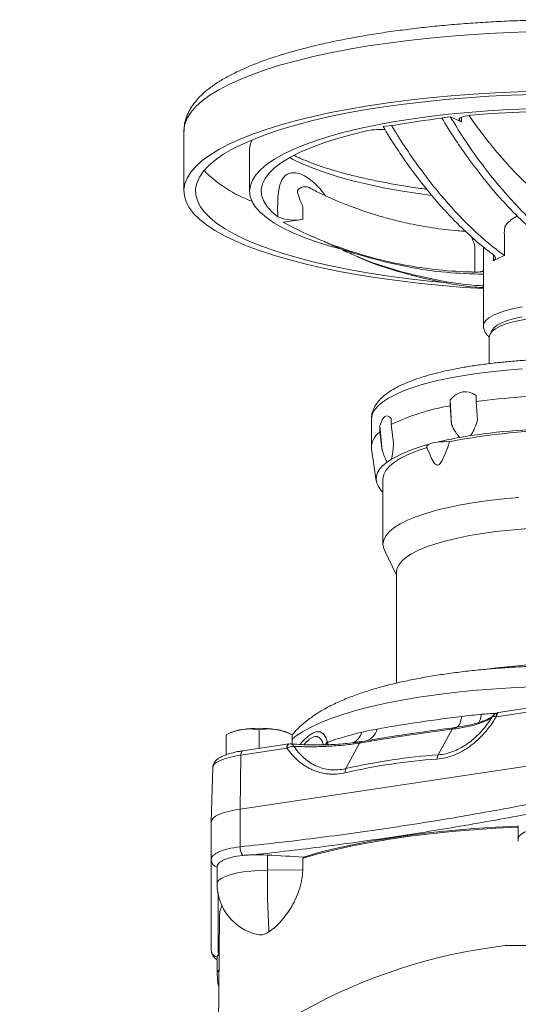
# Model space of a CAD drawing. Header units: millimetres. Extents: x 68 to 359, y -273 to 657.
# Tile 11 of 13: x 71 to 200, y 403 to 657. Entities that reach past the tile are written whole.
import ezdxf

# ---------------------------------------------------------------- set-up
doc = ezdxf.new("R2010")
doc.units = ezdxf.units.MM

msp = doc.modelspace()

# ---------------------------------------------------------------- linework, layer by layer
at = {"color": 7, "linetype": 'Continuous', "lineweight": 15}
for p, q in [((180.04, 631.72), (182.21, 632.04)), ((182.21, 632.04), (185.13, 630.72)), ((164.86, 629.46), (167.03, 629.78)), ((167.03, 629.78), (167.18, 629.72)), ((113.34, 628.26), (113.34, 612.8)), ((130.34, 623.43), (130.34, 612.8)), ((144.1, 605.5), (139.02, 604.75)), ((145.76, 601.42), (147, 600.86)), ((188.61, 591.87), (188.61, 598.53)), ((154.47, 597.49), (155.71, 596.93)), ((190.86, 592.32), (190.84, 592.12)), ((190.84, 592.12), (190.84, 578.03)), ((192.34, 575.13), (192.34, 568.21)), ((188.92, 560), (188.92, 558.41)), ((182.19, 557.29), (182.19, 558.88)), ((182.19, 558.88), (182.56, 552.47)), ((188.92, 558.41), (189.29, 553.59)), ((182.56, 552.47), (182.19, 557.29)), ((161.84, 553.88), (161.84, 546.67)), ((166.93, 554.05), (166.93, 552.45)), ((166.93, 552.45), (167.57, 547.72)), ((164.03, 550.52), (164.03, 552.12)), ((164.03, 552.12), (164.67, 545.79)), ((164.67, 545.79), (164.03, 550.52)), ((187.5, 549.6), (184.77, 549.14)), ((161.88, 546.17), (163.07, 537.94)), ((176.19, 546.63), (176.63, 545.45)), ((167.07, 543.53), (165.89, 542.75)), ((164.84, 538.43), (164.84, 521.52)), ((164.31, 535.52), (164.84, 535)), ((165.22, 519.95), (168.34, 513.54)), ((168.34, 514.27), (168.34, 485.62)), ((206.03, 478.68), (194.2, 476.91)), ((206.56, 479.79), (194.73, 478.02)), ((194.73, 477.99), (194.45, 477.96)), ((132.8, 468.77), (132.8, 473.55)), ((179.13, 467.09), (182.7, 473.71)), ((183.34, 474.14), (183.11, 474.11)), ((125.27, 472.76), (124.3, 472.28)), ((124.3, 467.13), (124.3, 472.28)), ((124.3, 472.28), (124.3, 472.26)), ((141.3, 472.28), (140.33, 472.76)), ((141.3, 469.91), (141.3, 472.28)), ((141.3, 472.26), (141.3, 472.28)), ((139.92, 468.8), (128.09, 467.03)), ((140.44, 469.91), (128.61, 468.14)), ((140.58, 469.91), (140.38, 469.9)), ((155.22, 463.52), (158.79, 470.14)), ((159.28, 470.55), (158.73, 470.45)), ((128.09, 467.03), (127.9, 453.08)), ((120.78, 463.78), (120.4, 449.74)), ((205.84, 464.72), (127.9, 453.08)), ((127.9, 443.31), (127.9, 453.08)), ((120.4, 439.94), (120.4, 449.71)), ((199.84, 448.77), (199.84, 445.42)), ((134.93, 437.27), (134.93, 441.19)), ((144.07, 437.35), (144.11, 440.36)), ((121.9, 438.07), (121.9, 433.78)), ((144.07, 437.35), (134.93, 437.27)), ((122.98, 427.57), (123.17, 428.06)), ((122.5, 425.19), (122.15, 385.77)), ((122.98, 427.57), (122.87, 427.25)), ((122.24, 415.39), (122.41, 415.49)), ((121.9, 414.78), (121.9, 410.48))]:
    msp.add_line(p, q, dxfattribs=at)
at = {"color": 8, "linetype": 'Continuous', "lineweight": 15}
for p, q in [((185.13, 631.83), (185.13, 630.72)), ((188.04, 600.23), (187.87, 600.86)), ((188.04, 600.23), (188.45, 600.37)), ((193.41, 594.76), (193.41, 596.29)), ((150.55, 470.23), (150.65, 469.7))]:
    msp.add_line(p, q, dxfattribs=at)
at = {"color": 8, "linetype": 'Continuous', "lineweight": 15, "flags": 128}
for points in [[(205.69, 654.06), (199.8, 653.9), (193.95, 653.65), (188.18, 653.31), (182.49, 652.88), (176.91, 652.36), (171.45, 651.76), (166.15, 651.08), (161.01, 650.31), (156.05, 649.47), (151.3, 648.56), (146.76, 647.57), (142.46, 646.51), (138.4, 645.4), (134.61, 644.22), (131.1, 642.98), (127.87, 641.69), (124.95, 640.36), (122.33, 638.98), (120.04, 637.57), (118.07, 636.12), (116.43, 634.65), (115.14, 633.15), (114.19, 631.64), (113.6, 630.11), (113.35, 628.58), (113.34, 628.26)], [(143.96, 619.88), (141.45, 621.1), (140.73, 621.5)], [(177.47, 611.68), (173.94, 612.17), (169.38, 612.89), (165.01, 613.69), (160.86, 614.56), (156.94, 615.5), (153.28, 616.51), (149.88, 617.58), (146.77, 618.71), (143.96, 619.88)], [(190.84, 578.03), (190.97, 578.65), (191.45, 579.37), (192.27, 580.07), (193.43, 580.74), (194.9, 581.37), (196.66, 581.94), (198.68, 582.45), (200.93, 582.89)], [(200.9, 566.82), (196.82, 566.51), (192.85, 566.11), (189.02, 565.63), (185.35, 565.07), (181.88, 564.43), (178.62, 563.73), (175.6, 562.95), (172.83, 562.11), (170.34, 561.22), (168.15, 560.27), (166.26, 559.29), (164.7, 558.26), (163.47, 557.21), (162.58, 556.13), (162.03, 555.04), (161.84, 553.94), (161.84, 553.88)], [(205.65, 484.72), (203.05, 484.63), (197.96, 484.41), (192.95, 484.09), (188.03, 483.69), (183.23, 483.2), (178.57, 482.62), (174.08, 481.97), (169.76, 481.24), (165.65, 480.43), (161.76, 479.55), (158.11, 478.61), (154.72, 477.6), (151.61, 476.54), (148.78, 475.42), (146.25, 474.26), (144.03, 473.05), (142.14, 471.81), (141.3, 471.16)], [(183.57, 474.07), (183.87, 474.17), (184.17, 474.38), (184.44, 474.7), (184.69, 475.13), (184.9, 475.67), (185.08, 476.29), (185.23, 477)], [(194.13, 476.9), (194.12, 477.15), (194.14, 477.38), (194.18, 477.58), (194.25, 477.75), (194.34, 477.87), (194.44, 477.95), (194.51, 477.98)], [(139.92, 468.8), (139.93, 469.07), (139.98, 469.32), (140.05, 469.53), (140.14, 469.7), (140.25, 469.82), (140.38, 469.9), (140.44, 469.91)], [(139.99, 468.81), (140.03, 469.07), (140.09, 469.3), (140.17, 469.51), (140.27, 469.68), (140.39, 469.81), (140.52, 469.9), (140.66, 469.93), (140.67, 469.93)], [(128.09, 467.03), (128.1, 467.3), (128.15, 467.55), (128.22, 467.76), (128.31, 467.93), (128.43, 468.06), (128.55, 468.13), (128.61, 468.14)], [(134.93, 437.27), (132.75, 437.2), (130.65, 437.05), (128.67, 436.81), (126.87, 436.49), (125.3, 436.09), (123.98, 435.64), (122.97, 435.14), (122.28, 434.6), (121.94, 434.05), (121.9, 433.78)]]:
    msp.add_lwpolyline(points, dxfattribs=at)
at = {"color": 7, "linetype": 'Continuous', "lineweight": 15, "flags": 128}
for points in [[(205.69, 638.61), (199.8, 638.45), (193.95, 638.19), (188.18, 637.85), (182.49, 637.42), (176.91, 636.91), (171.45, 636.31), (166.15, 635.62), (161.01, 634.86), (156.05, 634.02), (151.3, 633.1), (146.76, 632.11), (142.46, 631.06), (138.4, 629.94), (134.61, 628.76), (131.1, 627.53), (127.87, 626.24), (124.95, 624.91), (122.33, 623.53), (120.04, 622.12), (118.07, 620.67), (116.43, 619.19), (115.14, 617.7), (114.19, 616.18), (113.6, 614.66), (113.35, 613.12), (113.45, 611.59), (113.9, 610.06), (114.7, 608.54), (115.85, 607.04), (117.34, 605.55), (119.17, 604.09), (121.33, 602.66), (123.81, 601.27), (126.61, 599.92), (129.71, 598.61), (133.11, 597.35), (136.79, 596.15), (140.73, 595.01), (144.93, 593.92), (149.37, 592.91), (154.04, 591.96), (158.91, 591.09), (163.98, 590.29), (169.22, 589.58), (174.61, 588.94), (180.14, 588.39), (185.79, 587.92), (190.84, 587.59)], [(203.83, 637.79), (198.02, 637.59), (192.26, 637.31), (186.59, 636.93), (181, 636.47), (175.54, 635.92), (170.22, 635.29), (165.05, 634.58), (160.06, 633.78), (155.26, 632.91), (150.68, 631.97), (146.32, 630.95), (142.21, 629.87), (138.36, 628.73), (134.78, 627.53), (131.49, 626.27), (128.49, 624.97), (125.81, 623.62), (123.44, 622.23), (121.41, 620.81), (119.71, 619.36), (118.35, 617.89), (117.34, 616.39), (116.67, 614.89), (116.36, 613.37), (116.41, 611.86), (116.81, 610.34), (117.56, 608.84), (118.66, 607.35), (120.1, 605.88), (121.89, 604.43), (124.01, 603.02), (126.45, 601.64), (129.21, 600.31), (132.28, 599.01), (135.65, 597.77), (139.3, 596.59), (143.21, 595.46), (147.39, 594.39), (151.8, 593.4), (156.44, 592.47), (161.29, 591.62), (166.33, 590.84), (171.54, 590.15), (176.9, 589.54), (181.39, 589.1)], [(154.11, 597.76), (150.8, 598.68), (147.36, 599.77), (144.21, 600.91), (141.36, 602.11), (138.81, 603.35), (136.58, 604.63), (134.68, 605.95), (133.11, 607.3), (131.89, 608.67), (131.02, 610.05), (130.5, 611.45), (130.34, 612.86), (130.53, 614.26), (131.08, 615.66), (131.97, 617.05), (133.22, 618.42), (134.81, 619.76), (136.74, 621.07), (138.99, 622.35), (141.56, 623.59), (144.44, 624.78), (147.62, 625.92), (151.07, 627.01), (154.8, 628.03), (158.77, 628.99), (162.98, 629.88), (167.4, 630.69), (172.02, 631.43), (176.82, 632.09), (181.77, 632.67), (186.86, 633.16), (192.06, 633.57), (197.35, 633.88), (202.71, 634.11)], [(185.13, 630.72), (184.73, 630.96), (184.54, 631.21), (184.57, 631.47), (184.82, 631.71), (185.27, 631.94), (185.9, 632.14), (186.68, 632.3), (187.58, 632.41)], [(273.78, 626.37), (269.99, 627.42), (265.92, 628.41), (261.59, 629.32), (257.03, 630.15), (252.26, 630.89), (247.3, 631.55), (242.18, 632.12), (236.91, 632.59), (231.54, 632.97), (226.07, 633.24), (220.54, 633.42), (214.98, 633.5), (209.41, 633.48), (203.85, 633.36), (198.35, 633.14), (192.91, 632.82), (187.58, 632.41)], [(160.93, 628.45), (156.85, 627.46), (153.04, 626.41), (149.53, 625.29), (146.33, 624.11), (143.45, 622.88), (140.91, 621.59), (138.72, 620.27), (136.89, 618.91), (135.44, 617.51), (134.36, 616.1), (133.66, 614.67), (133.36, 613.23), (133.44, 611.79), (133.9, 610.35), (134.76, 608.92), (135.99, 607.52), (137.6, 606.14)], [(192.34, 575.13), (192.34, 575.15), (192.53, 575.86), (193.08, 576.56), (193.97, 577.23), (195.2, 577.87), (196.73, 578.46), (198.55, 578.99), (200.62, 579.46), (202.91, 579.85), (205.38, 580.16), (207.99, 580.39), (210.68, 580.52), (213.43, 580.57)], [(192.86, 576.33), (193.01, 576.79), (193.54, 577.47), (194.4, 578.13), (195.59, 578.75), (197.08, 579.33), (198.84, 579.85), (200.86, 580.31)], [(176.19, 546.63), (176.17, 546.73), (176.18, 546.84), (176.22, 546.95), (176.3, 547.06), (176.42, 547.16), (176.57, 547.26), (176.75, 547.36)], [(176.67, 545.47), (177.39, 543.66), (178.14, 542.42), (178.67, 542.02), (178.96, 541.98), (179.26, 542.09), (179.6, 542.39), (180.12, 543.14), (180.91, 544.85), (181.6, 546.65), (182.09, 548.03), (182.09, 548.03)], [(176.25, 546.52), (173.66, 545.65), (171.37, 544.72), (169.41, 543.75), (167.78, 542.73), (166.5, 541.69), (165.58, 540.61), (165.02, 539.52), (164.84, 538.43)], [(165.89, 542.75), (164.83, 541.87), (164.02, 540.98), (163.44, 540.08), (163.12, 539.16), (163.04, 538.25), (163.22, 537.33), (163.64, 536.42), (164.31, 535.52)], [(165.22, 519.95), (165.02, 520.44), (164.84, 521.52), (165.02, 522.6), (165.56, 523.67), (166.45, 524.73), (167.69, 525.76), (169.26, 526.76), (171.17, 527.72), (173.38, 528.64), (175.9, 529.5), (178.69, 530.31), (181.73, 531.04), (185.01, 531.71), (188.5, 532.31), (192.18, 532.82), (196.01, 533.25), (199.97, 533.59)], [(168.34, 514.27), (168.44, 515.05), (168.88, 516.07), (169.66, 517.08), (170.79, 518.07), (172.26, 519.03), (174.04, 519.95), (176.13, 520.82), (178.51, 521.65), (181.17, 522.42), (184.08, 523.12), (187.21, 523.76), (190.55, 524.32), (194.07, 524.8), (197.74, 525.2), (201.53, 525.51), (205.42, 525.74), (209.36, 525.87), (213.34, 525.92)], [(194.73, 478.02), (194.67, 478.01), (194.54, 477.94), (194.43, 477.81), (194.33, 477.64), (194.26, 477.43), (194.22, 477.18), (194.2, 476.91)], [(183.24, 474.1), (183.16, 474.1), (183.11, 474.1)], [(159.46, 470.54), (159.36, 470.55), (159.29, 470.54)], [(128.09, 467.03), (126.5, 466.76), (125.06, 466.43), (123.8, 466.06), (122.74, 465.65), (121.89, 465.21), (121.28, 464.74), (120.9, 464.25), (120.78, 463.76)], [(127.9, 453.08), (126.27, 452.79), (124.79, 452.46), (123.5, 452.08), (122.41, 451.66), (121.54, 451.2), (120.91, 450.72), (120.52, 450.22), (120.4, 449.71)], [(144.11, 440.36), (148.09, 441.49), (152.34, 442.56), (156.86, 443.55), (161.62, 444.46), (166.6, 445.3), (171.77, 446.04), (177.13, 446.7), (182.63, 447.26), (188.27, 447.73), (194.01, 448.11), (199.84, 448.39)], [(144.25, 440.67), (148.23, 441.8), (152.48, 442.87), (156.98, 443.85), (161.73, 444.76), (166.69, 445.59), (171.86, 446.34), (177.19, 446.99), (182.68, 447.55), (188.31, 448.02), (194.03, 448.4), (199.84, 448.67)], [(226.84, 445.39), (226.67, 445.97), (226.14, 446.53), (225.26, 447.06), (224.04, 447.55), (222.53, 447.98), (220.77, 448.34), (218.8, 448.62), (216.67, 448.81), (214.46, 448.91), (212.22, 448.91), (210, 448.81), (207.88, 448.62), (205.91, 448.34), (204.15, 447.98), (202.64, 447.55), (201.42, 447.06), (200.53, 446.53), (200, 445.97), (199.84, 445.39)], [(122.5, 425.19), (122.67, 426.6), (123.18, 428.02)], [(121.9, 410.48), (122.1, 408.15), (122.34, 407.07)]]:
    msp.add_lwpolyline(points, dxfattribs=at)
at = {"color": 7, "linetype": 'Continuous', "lineweight": 15}
for centre, radius, start, end in [((204.2, 425.27), 207.77, 96.6367, 100.2642), ((163.9, 613.37), 15.36, 84.3006, 101.1448), ((141.91, 616.67), 11.38, 247.741, 281.0994), ((212.69, 381.66), 178.34, 90.1424, 97.6599), ((191.55, 501.26), 56.8, 99.483, 115.6838), ((166.81, 546.43), 4.95, 124.2163, 183.0338), ((213.34, 387.7), 163.35, 78.9698, 101.0302), ((212.76, 378.43), 173.02, 89.407, 98.3953), ((186.18, 509.36), 39.15, 103.9375, 119.2094), ((179.59, 540.66), 7.27, 96.012, 113.0097), ((201.71, 453.42), 97.21, 100.0362, 103.6127), ((181.17, 529.91), 18.14, 87.0926, 97.4094), ((213.36, 328.52), 162.17, 82.5656, 97.6929), ((129.87, 462.22), 11.5, 96.6014, 113.5802), ((132.8, 443.5), 30.44, 81.9753, 98.0247), ((135.85, 462.68), 11.03, 66.0538, 83.7646), ((183.34, 372.28), 103.47, 103.4056, 108.5339), ((181.31, 465.87), 2.5, 150.8495, 177.1873), ((157.4, 462.66), 2.34, 158.3783, 185.2062), ((213.34, 445.42), 13.5, 180, 182.5716), ((131.01, 443.06), 3.13, 175.4274, 218.9435), ((122.33, 439.97), 1.93, 180.9177, 257.1697), ((376.19, 435.46), 241.27, 179.5703, 183.3571), ((135.4, 433.78), 13.5, 180, 257.2833), ((213.34, 276.27), 142.5, 96.7918, 83.2082), ((122.36, 416.67), 1.96, 180.4935, 256.4306)]:
    msp.add_arc(centre, radius, start, end, dxfattribs=at)
at = {"color": 8, "linetype": 'Continuous', "lineweight": 15}
for centre, radius, start, end in [((136.32, 623.4), 5.98, 153.5722, 179.5877), ((142.49, 641.89), 33.75, 224.7921, 250.037), ((144.68, 611.49), 2.45, 53.8322, 144.5007), ((183.93, 478.26), 6.4, 332.011, 353.7096), ((211.96, 202.61), 275.8, 93.7307, 94.5042), ((158.99, 474.91), 4.5, 286.3599, 344.8191), ((183.29, 473.49), 0.634, 106.519, 159.4945), ((154.59, 474.42), 4.99, 299.8549, 342.7201), ((152.43, 468.35), 2.85, 134.19, 151.8478), ((152.56, 468.1), 2.93, 133.3597, 147.1732), ((159.49, 469.79), 0.775, 104.8881, 152.9533), ((123.27, 410.36), 1.38, 130.3965, 174.7612)]:
    msp.add_arc(centre, radius, start, end, dxfattribs=at)
at = {"color": 7, "linetype": 'Continuous', "lineweight": 15}
for major_axis, ratio, start_param, end_param in [((-27.44, 484.55), 0.089937, 6.215229, 6.370726), ((-47.58, 478.28), 0.041194, 6.227318, 6.382814)]:
    msp.add_ellipse((213.34, 76.4), major_axis=major_axis, ratio=ratio, start_param=start_param, end_param=end_param, dxfattribs=at)
for points, knots in [([(298.24, 644.27), (297.72, 644.5), (296.19, 645.18), (293.45, 646.25), (289.96, 647.47), (286.23, 648.62), (282.28, 649.71), (278.13, 650.72), (273.78, 651.66), (269.25, 652.54), (264.55, 653.34), (259.69, 654.07), (254.69, 654.73), (249.56, 655.31), (244.31, 655.81), (238.97, 656.23), (233.56, 656.57), (228.07, 656.83), (222.55, 657.01), (216.99, 657.1), (211.42, 657.11), (205.86, 657.04), (200.33, 656.89), (194.83, 656.66), (189.39, 656.34), (184.03, 655.95), (178.76, 655.47), (173.6, 654.92), (168.56, 654.29), (163.66, 653.58), (158.92, 652.8), (154.34, 651.95), (149.94, 651.03), (145.74, 650.05), (141.75, 648.99), (137.97, 647.87), (134.41, 646.68), (131.09, 645.43), (128.01, 644.11), (125.18, 642.72), (122.6, 641.25), (120.29, 639.69), (118.26, 638.03), (116.6, 636.33), (115.31, 634.63), (114.37, 632.96), (113.71, 631.2), (113.36, 629.64), (113.37, 628.65), (113.38, 628.3)], [0, 0, 0, 0, 0.011545, 0.034033, 0.056394, 0.078631, 0.100768, 0.122824, 0.144815, 0.166754, 0.188651, 0.210513, 0.232348, 0.25416, 0.275954, 0.297733, 0.319501, 0.34126, 0.363013, 0.384761, 0.406507, 0.428253, 0.45, 0.471751, 0.493506, 0.515268, 0.537041, 0.558825, 0.580625, 0.602445, 0.624287, 0.646159, 0.668065, 0.690015, 0.712018, 0.734086, 0.756235, 0.778485, 0.800858, 0.823383, 0.846083, 0.868965, 0.89198, 0.914831, 0.934605, 0.953234, 0.97092, 0.989722, 1, 1, 1, 1]), ([(209.28, 598.07), (208.8, 598.42), (208.32, 598.78), (207.35, 599.51), (203.35, 602.63), (199.39, 606.38), (195.05, 611.12), (191.2, 615.5), (187.47, 620.41), (184.31, 625.04), (182.72, 627.41), (181.16, 629.87), (180.04, 631.72)], [0.2198668, 0.2198668, 0.2198668, 0.2198668, 0.25, 0.25, 0.28, 0.5, 0.5, 0.56, 0.75, 0.75, 0.78, 0.8615649, 0.8615649, 0.8615649, 0.8615649]), ([(210.67, 598.96), (210.45, 599.13), (210.23, 599.29), (209.52, 599.83), (205.52, 602.96), (201.56, 606.7), (197.22, 611.45), (193.37, 615.82), (189.64, 620.73), (186.48, 625.36), (184.89, 627.74), (183.33, 630.2), (182.21, 632.04)], [0.2360471, 0.2360471, 0.2360471, 0.2360471, 0.25, 0.25, 0.28, 0.5, 0.5, 0.56, 0.75, 0.75, 0.78, 0.8615649, 0.8615649, 0.8615649, 0.8615649]), ([(208.32, 609.25), (207.32, 610.04), (205.23, 611.69), (202.2, 614.46), (199.39, 617.24), (197.07, 619.72), (195.2, 621.85), (193.83, 623.47), (192.83, 624.69), (192.09, 625.61), (191.4, 626.49), (190.7, 627.4), (189.75, 628.65), (188.52, 630.31), (187.57, 631.66), (187.09, 632.35)], [0, 0, 0, 0, 0.138591, 0.291993, 0.423131, 0.531959, 0.618513, 0.686822, 0.724297, 0.759437, 0.792242, 0.822732, 0.860514, 0.92934, 1, 1, 1, 1]), ([(193.33, 596.38), (193.1, 596.55), (192.88, 596.72), (192.18, 597.25), (188.18, 600.38), (184.21, 604.12), (179.87, 608.87), (176.02, 613.24), (172.3, 618.15), (169.13, 622.79), (167.54, 625.16), (165.98, 627.62), (164.86, 629.46)], [0.2360471, 0.2360471, 0.2360471, 0.2360471, 0.25, 0.25, 0.28, 0.5, 0.5, 0.56, 0.75, 0.75, 0.78, 0.8615649, 0.8615649, 0.8615649, 0.8615649]), ([(196.27, 596.13), (195.79, 596.48), (195.31, 596.84), (194.34, 597.58), (190.34, 600.7), (186.38, 604.44), (182.04, 609.19), (178.19, 613.56), (174.47, 618.48), (171.3, 623.11), (169.71, 625.48), (168.15, 627.94), (167.03, 629.78)], [0.2198668, 0.2198668, 0.2198668, 0.2198668, 0.25, 0.25, 0.28, 0.5, 0.5, 0.56, 0.75, 0.75, 0.78, 0.8615649, 0.8615649, 0.8615649, 0.8615649]), ([(130.32, 623.61), (130.32, 623.62), (130.32, 623.63), (130.33, 623.51), (130.34, 623.43)], [0, 0, 0, 0, 0.3112839, 1, 1, 1, 1]), ([(176.18, 613.29), (175.98, 613.32), (174.27, 613.53), (171.18, 614), (166.94, 614.7), (162.91, 615.48), (159.07, 616.31), (155.46, 617.2), (152.07, 618.15), (148.94, 619.14), (146.12, 620.15), (144.21, 620.93), (142.81, 621.55), (142.17, 621.84), (141.78, 622.04), (141.77, 622.05)], [0, 0, 0, 0, 0.013523, 0.115458, 0.217317, 0.319083, 0.420733, 0.522239, 0.623567, 0.724673, 0.825502, 0.920345, 0.945016, 0.998454, 1, 1, 1, 1]), ([(186.24, 602.42), (185.58, 602.45), (182.67, 602.59), (177.85, 603.25), (172.08, 604.27), (167.21, 605.43), (163.51, 606.47), (160.73, 607.35), (158.63, 608.07), (156.66, 608.79), (154.81, 609.51), (152.85, 610.31), (150.5, 611.34), (148.19, 612.41), (146.67, 613.2), (146.14, 613.48)], [0, 0, 0, 0, 0.046463, 0.205333, 0.344351, 0.463298, 0.562561, 0.618683, 0.671849, 0.722056, 0.769307, 0.81511, 0.875927, 0.956139, 1, 1, 1, 1]), ([(142.69, 612.91), (142.69, 612.91), (142.69, 612.9), (142.69, 612.9), (142.69, 612.89), (142.69, 612.86), (142.69, 612.84), (142.69, 612.8), (142.7, 612.77), (142.7, 612.68), (142.71, 612.62), (142.74, 612.43), (142.77, 612.29), (142.88, 611.85), (142.99, 611.52), (143.25, 610.83), (143.4, 610.46), (143.65, 609.87), (143.73, 609.67), (143.91, 609.26), (144, 609.06), (144.1, 608.84)], [0, 0, 0, 0, 0.003906, 0.003906, 0.007813, 0.015625, 0.03125, 0.03125, 0.0625, 0.0625, 0.125, 0.125, 0.25, 0.25, 0.5, 0.5, 0.75, 0.75, 0.875, 0.875, 1, 1, 1, 1]), ([(144.1, 608.84), (144.1, 608.84), (144.1, 608.84), (144.1, 608.84), (144.1, 608.14), (144.1, 607.44), (144.1, 606.75), (144.1, 606.33), (144.1, 605.92), (144.1, 605.5)], [-0.000000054, -0.000000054, -0.000000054, -0.000000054, 0, 0, 0, 0.002168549, 0.002168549, 0.002168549, 0.003457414, 0.003457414, 0.003457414, 0.003457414]), ([(199.71, 606.33), (199.1, 606.04), (198.11, 605.59), (197.19, 604.65), (196.65, 604.09), (196.38, 603.55), (196.18, 602.52), (196.37, 600.08), (196.31, 597.78), (196.27, 596.13)], [0, 0, 0, 0, 0.184826, 0.295221, 0.354266, 0.396641, 0.439107, 0.598616, 1, 1, 1, 1]), ([(188.61, 591.87), (188.22, 591.88), (187.83, 591.89), (186.6, 591.92), (179.63, 592.21), (172.73, 593.14), (165.17, 594.81), (158.46, 596.45), (151.97, 598.72), (146.46, 601.1), (143.68, 602.34), (140.97, 603.7), (139.02, 604.75)], [0.2360471, 0.2360471, 0.2360471, 0.2360471, 0.25, 0.25, 0.28, 0.5, 0.5, 0.56, 0.75, 0.75, 0.78, 0.8615649, 0.8615649, 0.8615649, 0.8615649]), ([(190.84, 591.31), (187.62, 591.42), (181.04, 591.64), (171.28, 593.06), (161.09, 595.54), (153.79, 597.79), (149.91, 599.64), (149.52, 599.83)], [0, 0, 0, 0, 0.2247341, 0.4589976, 0.6934968, 0.9692014, 1, 1, 1, 1]), ([(188.61, 598.53), (188.58, 598.7), (188.54, 598.88), (188.46, 599.19), (188.42, 599.34), (188.27, 599.76), (188.15, 600.01), (188.04, 600.23)], [0, 0, 0, 0, 0.25, 0.25, 0.5, 0.5, 1, 1, 1, 1]), ([(190.86, 598.4), (190.86, 597.8), (190.86, 596.07), (190.86, 594.04), (190.86, 592.61), (190.86, 592.32)], [0, 0, 0, 0, 0.297502, 0.854046, 1, 1, 1, 1]), ([(190.84, 588.33), (190.12, 588.36), (186.04, 588.55), (178.76, 589.74), (168.55, 592.14), (160.42, 594.76), (155.73, 597.03), (154.53, 597.62)], [0, 0, 0, 0, 0.056768, 0.319864, 0.583224, 0.892862, 1, 1, 1, 1]), ([(190.84, 587.87), (190.17, 587.9), (186.23, 588.13), (179.18, 589.33), (169.25, 591.77), (162.24, 593.98), (158.53, 595.74), (158.23, 595.88)], [0, 0, 0, 0, 0.059118, 0.345891, 0.632875, 0.970246, 1, 1, 1, 1]), ([(193.33, 596.38), (193.52, 596.24), (193.66, 596.1), (193.81, 595.89), (193.85, 595.81), (193.9, 595.67), (193.94, 595.53), (193.92, 595.39), (193.88, 595.25), (193.85, 595.18), (193.72, 594.99), (193.59, 594.87), (193.41, 594.76)], [0, 0, 0, 0, 0.25, 0.25, 0.375, 0.375, 0.5, 0.625, 0.625, 0.75, 0.75, 1, 1, 1, 1]), ([(190.86, 592.32), (190.84, 592.24), (190.78, 592.18), (190.61, 592.09), (190.55, 592.06), (190.39, 592.01), (190.3, 591.99), (190.01, 591.93), (189.77, 591.9), (189.24, 591.87), (188.94, 591.86), (188.61, 591.87)], [0, 0, 0, 0, 0.25, 0.25, 0.375, 0.375, 0.5, 0.5, 0.75, 0.75, 1, 1, 1, 1]), ([(190.88, 578.02), (190.87, 577.84), (190.85, 577.31), (191.17, 576.48), (191.67, 575.68), (192.12, 575.26), (192.34, 575.06)], [0, 0, 0, 0, 0.1563509, 0.4441203, 0.7367875, 1, 1, 1, 1]), ([(264.81, 553.85), (264.82, 553.97), (264.87, 554.56), (264.63, 555.61), (264.13, 556.93), (263.33, 558.16), (262.27, 559.35), (260.89, 560.5), (259.16, 561.62), (257.12, 562.68), (254.8, 563.66), (252.26, 564.56), (249.49, 565.39), (246.53, 566.14), (243.37, 566.82), (240.04, 567.42), (236.56, 567.95), (232.94, 568.4), (229.2, 568.77), (225.37, 569.06), (221.47, 569.27), (217.52, 569.4), (213.54, 569.45), (209.57, 569.41), (205.61, 569.29), (201.71, 569.09), (197.87, 568.8), (194.13, 568.44), (190.51, 568), (187.02, 567.48), (183.69, 566.89), (180.53, 566.23), (177.57, 565.49), (174.81, 564.69), (172.27, 563.81), (169.95, 562.86), (167.87, 561.82), (166.03, 560.68), (164.53, 559.47), (163.38, 558.21), (162.56, 556.96), (162.06, 555.65), (161.82, 554.59), (161.86, 553.99), (161.87, 553.83)], [0, 0, 0, 0, 0.005107, 0.024627, 0.044179, 0.06464, 0.086856, 0.111303, 0.137608, 0.16465, 0.191446, 0.217872, 0.243985, 0.269863, 0.295567, 0.321144, 0.346628, 0.372042, 0.397405, 0.42273, 0.448029, 0.473309, 0.498579, 0.523846, 0.549115, 0.574391, 0.599683, 0.624997, 0.650343, 0.675733, 0.701181, 0.726707, 0.752335, 0.7781, 0.804053, 0.830258, 0.856802, 0.883771, 0.911136, 0.934338, 0.95535, 0.974795, 0.993438, 1, 1, 1, 1]), ([(184.77, 549.14), (184.52, 549.35), (184.3, 549.6), (183.89, 550.12), (183.7, 550.39), (183.17, 551.24), (182.86, 551.85), (182.56, 552.47)], [0, 0, 0, 0, 0.25, 0.25, 0.5, 0.5, 1, 1, 1, 1]), ([(189.29, 553.59), (189.07, 552.89), (188.83, 552.19), (188.4, 551.18), (188.25, 550.84), (187.91, 550.19), (187.72, 549.88), (187.5, 549.6)], [0, 0, 0, 0, 0.5, 0.5, 0.75, 0.75, 1, 1, 1, 1]), ([(167.57, 547.72), (167.52, 546.99), (167.47, 546.27), (167.35, 545.21), (167.31, 544.86), (167.2, 544.18), (167.14, 543.84), (167.07, 543.53)], [0, 0, 0, 0, 0.5, 0.5, 0.75, 0.75, 1, 1, 1, 1]), ([(165.89, 542.75), (165.76, 542.93), (165.65, 543.15), (165.43, 543.61), (165.33, 543.86), (165.03, 544.64), (164.84, 545.21), (164.67, 545.79)], [0, 0, 0, 0, 0.25, 0.25, 0.5, 0.5, 1, 1, 1, 1]), ([(285.39, 472.14), (285.24, 472.33), (284.58, 473.16), (283.23, 474.48), (281.28, 476.14), (279.02, 477.74), (276.38, 479.29), (273.34, 480.8), (269.96, 482.2), (266.32, 483.47), (262.54, 484.59), (258.64, 485.59), (254.63, 486.46), (250.51, 487.24), (246.28, 487.92), (241.94, 488.51), (237.51, 489), (232.99, 489.41), (228.41, 489.74), (223.77, 489.97), (219.18, 490.12), (215.69, 490.17), (212.95, 490.18), (210.13, 490.16), (206.18, 490.09), (201.52, 489.91), (196.91, 489.65), (192.37, 489.3), (187.9, 488.87), (183.53, 488.35), (179.27, 487.75), (175.12, 487.05), (171.1, 486.27), (167.22, 485.39), (163.46, 484.4), (159.84, 483.3), (156.34, 482.05), (152.94, 480.62), (149.83, 479.05), (147.09, 477.37), (144.8, 475.67), (142.88, 473.97), (141.78, 472.73), (141.28, 472.15)], [0, 0, 0, 0, 0.005421, 0.024574, 0.045264, 0.068047, 0.09344, 0.121468, 0.151056, 0.180328, 0.208718, 0.236302, 0.263263, 0.289756, 0.3159, 0.341781, 0.367462, 0.392992, 0.41841, 0.443746, 0.469025, 0.492934, 0.499987, 0.513285, 0.538516, 0.563766, 0.589051, 0.614393, 0.639815, 0.665348, 0.691026, 0.716893, 0.743008, 0.769445, 0.796308, 0.823735, 0.851914, 0.881069, 0.911341, 0.937604, 0.961039, 0.982124, 1, 1, 1, 1]), ([(163.33, 473.73), (164.96, 474.04), (166.64, 474.33), (170.12, 474.91), (171.91, 475.19), (175.58, 475.73), (177.46, 476), (181.28, 476.52), (183.24, 476.77), (185.23, 477)], [0, 0, 0, 0, 0.25, 0.25, 0.5, 0.5, 0.75, 0.75, 1, 1, 1, 1]), ([(194.13, 476.9), (193.68, 476.16), (193.21, 475.45), (192.2, 474.06), (191.66, 473.39), (190.55, 472.12), (189.96, 471.52), (189.05, 470.67), (188.74, 470.4), (188.1, 469.87), (187.77, 469.61), (186.11, 468.39), (184.72, 467.6), (182.89, 466.87), (182.52, 466.74), (181.78, 466.51), (181.41, 466.41), (180.3, 466.16), (179.56, 466.04), (178.81, 465.99)], [0, 0, 0, 0, 0.125, 0.125, 0.25, 0.25, 0.375, 0.375, 0.4375, 0.4375, 0.5, 0.5, 0.75, 0.75, 0.8125, 0.8125, 0.875, 0.875, 1, 1, 1, 1]), ([(179.13, 467.09), (179.8, 467.13), (180.48, 467.23), (181.82, 467.54), (182.49, 467.75), (184.5, 468.54), (185.76, 469.26), (187.27, 470.37), (187.57, 470.6), (188.16, 471.08), (188.44, 471.33), (189.28, 472.1), (189.82, 472.65), (190.84, 473.79), (191.33, 474.39), (192.26, 475.64), (192.7, 476.29), (193.12, 476.95)], [0, 0, 0, 0, 0.125, 0.125, 0.25, 0.25, 0.5, 0.5, 0.5625, 0.5625, 0.625, 0.625, 0.75, 0.75, 0.875, 0.875, 1, 1, 1, 1]), ([(193.12, 476.95), (192.97, 476.79), (192.78, 476.63), (192.32, 476.31), (192.05, 476.15), (191.13, 475.68), (190.37, 475.39), (189.03, 474.96), (188.54, 474.83), (187.51, 474.57), (186.97, 474.44), (185.27, 474.09), (184.03, 473.89), (182.7, 473.71)], [0, 0, 0, 0, 0.125, 0.125, 0.25, 0.25, 0.5, 0.5, 0.625, 0.625, 0.75, 0.75, 1, 1, 1, 1]), ([(193.3, 477.21), (193.27, 477.18), (193.19, 477.08), (192.77, 476.75), (192.03, 476.33), (190.97, 475.86), (189.62, 475.4), (188.01, 474.96), (186.13, 474.56), (184.56, 474.29), (183.58, 474.17), (183.34, 474.14)], [0, 0, 0, 0, 0.059218, 0.17669, 0.298014, 0.423402, 0.552215, 0.685511, 0.820297, 0.956786, 1, 1, 1, 1]), ([(185.23, 477), (186.07, 477.1), (186.91, 477.2), (188.6, 477.4), (189.45, 477.5), (190.3, 477.56)], [0, 0, 0, 0, 0.5, 0.5, 1, 1, 1, 1]), ([(193.12, 476.95), (193.12, 476.95), (193.19, 477.06), (193.26, 477.19), (193.37, 477.27), (193.37, 477.28)], [0, 0, 0, 0, 0.022339, 0.952027, 1, 1, 1, 1]), ([(194.13, 476.9), (194, 476.94), (193.88, 476.97), (193.67, 477.02), (193.57, 477.04), (193.39, 477.04), (193.32, 477.04), (193.2, 477.01), (193.15, 476.98), (193.12, 476.95)], [0, 0, 0, 0, 0.25, 0.25, 0.5, 0.5, 0.75, 0.75, 1, 1, 1, 1]), ([(194.52, 477.96), (194.4, 477.93), (194.1, 477.86), (193.7, 477.62), (193.48, 477.36), (193.39, 477.26)], [0, 0, 0, 0, 0.25143, 0.681775, 1, 1, 1, 1]), ([(128.55, 473.64), (128.19, 473.59), (127.83, 473.52), (127.11, 473.34), (126.75, 473.24), (125.69, 472.89), (124.99, 472.6), (124.3, 472.28)], [0, 0, 0, 0, 0.25, 0.25, 0.5, 0.5, 1, 1, 1, 1]), ([(132.8, 473.55), (132.1, 473.67), (131.4, 473.75), (129.99, 473.79), (129.27, 473.75), (128.55, 473.64)], [0, 0, 0, 0, 0.5, 0.5, 1, 1, 1, 1]), ([(132.8, 473.55), (133.49, 473.67), (134.2, 473.75), (135.62, 473.79), (136.33, 473.75), (137.05, 473.64)], [0, 0, 0, 0, 0.5, 0.5, 1, 1, 1, 1]), ([(137.05, 473.64), (137.41, 473.59), (137.77, 473.52), (138.49, 473.34), (138.85, 473.24), (139.91, 472.89), (140.61, 472.6), (141.3, 472.28)], [0, 0, 0, 0, 0.25, 0.25, 0.5, 0.5, 1, 1, 1, 1]), ([(182.7, 473.71), (178.58, 473.18), (174.52, 472.61), (166.55, 471.42), (162.64, 470.8), (158.79, 470.14)], [0, 0, 0, 0, 0.5, 0.5, 1, 1, 1, 1]), ([(159.35, 472.94), (160, 473.09), (160.65, 473.23), (161.97, 473.48), (162.64, 473.6), (163.33, 473.73)], [0, 0, 0, 0, 0.5, 0.5, 1, 1, 1, 1]), ([(183.24, 474.1), (179.09, 473.57), (175.04, 473.01), (169.09, 472.12), (167.12, 471.82), (163.25, 471.19), (161.34, 470.87), (159.46, 470.54)], [0, 0, 0, 0, 0.5, 0.5, 0.75, 0.75, 1, 1, 1, 1]), ([(139.99, 468.81), (140.12, 468.89), (140.26, 468.96), (140.55, 469.08), (140.7, 469.14), (141.01, 469.22), (141.17, 469.25), (141.49, 469.28), (141.65, 469.29), (141.8, 469.28)], [0, 0, 0, 0, 0.25, 0.25, 0.5, 0.5, 0.75, 0.75, 1, 1, 1, 1]), ([(155.07, 462.45), (154.32, 462.27), (153.58, 462.16), (152.47, 462.09), (152.1, 462.08), (151.36, 462.09), (151, 462.11), (149.18, 462.28), (147.8, 462.66), (146.17, 463.39), (145.85, 463.55), (145.22, 463.9), (144.92, 464.08), (144.02, 464.66), (143.45, 465.09), (142.37, 466.03), (141.85, 466.54), (140.87, 467.63), (140.42, 468.2), (139.99, 468.81)], [0, 0, 0, 0, 0.125, 0.125, 0.1875, 0.1875, 0.25, 0.25, 0.5, 0.5, 0.5625, 0.5625, 0.625, 0.625, 0.75, 0.75, 0.875, 0.875, 1, 1, 1, 1]), ([(140.8, 469.92), (140.88, 469.94), (140.96, 469.93), (141.14, 469.89), (141.22, 469.85), (141.4, 469.74), (141.48, 469.67), (141.64, 469.5), (141.73, 469.39), (141.8, 469.28)], [0, 0, 0, 0, 0.25, 0.25, 0.5, 0.5, 0.75, 0.75, 1, 1, 1, 1]), ([(158.73, 470.45), (158.44, 470.41), (157.46, 470.24), (155.61, 470.03), (153.23, 469.82), (150.73, 469.69), (148.19, 469.63), (145.64, 469.66), (143.21, 469.75), (141.69, 469.87), (140.97, 469.93)], [0, 0, 0, 0, 0.055594, 0.191377, 0.328455, 0.465494, 0.602681, 0.741287, 0.879165, 1, 1, 1, 1]), ([(158.79, 470.14), (157.55, 469.93), (156.24, 469.75), (154.17, 469.54), (153.47, 469.48), (152.02, 469.37), (151.29, 469.33), (149.1, 469.22), (147.63, 469.18), (145.41, 469.18), (144.67, 469.19), (143.22, 469.23), (142.51, 469.25), (141.8, 469.28)], [0, 0, 0, 0, 0.25, 0.25, 0.375, 0.375, 0.5, 0.5, 0.75, 0.75, 0.875, 0.875, 1, 1, 1, 1]), ([(141.8, 469.28), (142.17, 468.74), (142.56, 468.22), (143.41, 467.23), (143.86, 466.77), (144.81, 465.92), (145.31, 465.53), (146.1, 465), (146.37, 464.84), (146.93, 464.53), (147.22, 464.38), (148.66, 463.71), (149.9, 463.37), (151.87, 463.17), (152.53, 463.16), (153.87, 463.26), (154.54, 463.36), (155.22, 463.52)], [0, 0, 0, 0, 0.125, 0.125, 0.25, 0.25, 0.375, 0.375, 0.4375, 0.4375, 0.5, 0.5, 0.75, 0.75, 0.875, 0.875, 1, 1, 1, 1]), ([(128.61, 468.14), (128.3, 468.09), (127.37, 467.95), (125.95, 467.64), (124.44, 467.21), (123.12, 466.68), (122.11, 466.09), (121.39, 465.42), (120.93, 464.68), (120.78, 464.08), (120.78, 463.76), (120.78, 463.72)], [0, 0, 0, 0, 0.074622, 0.218398, 0.363891, 0.51283, 0.668104, 0.788804, 0.890764, 0.986597, 1, 1, 1, 1]), ([(155.22, 463.52), (159.21, 464.44), (163.19, 465.2), (171.16, 466.39), (175.15, 466.82), (179.13, 467.09)], [0, 0, 0, 0, 0.5, 0.5, 1, 1, 1, 1]), ([(127.9, 443.31), (134.39, 444), (140.89, 444.74), (153.88, 446.38), (166.87, 448.16), (179.86, 450.26), (192.85, 452.51), (199.34, 453.7), (205.84, 454.95)], [0, 0, 0, 0, 0.25, 0.25, 0.5, 0.75, 0.75, 1, 1, 1, 1]), ([(204.15, 452.11), (198.08, 450.96), (192.02, 449.86), (179.9, 447.79), (173.84, 446.81), (161.72, 445), (155.66, 444.16), (143.54, 442.62), (137.49, 441.91), (131.43, 441.25)], [0, 0, 0, 0, 0.25, 0.25, 0.5, 0.5, 0.75, 0.75, 1, 1, 1, 1]), ([(120.4, 439.94), (120.4, 440.33), (120.57, 440.7), (121.08, 441.22), (121.29, 441.39), (121.79, 441.72), (122.08, 441.87), (122.73, 442.16), (123.1, 442.3), (123.7, 442.49), (123.91, 442.56), (124.34, 442.68), (124.57, 442.73), (125.72, 443), (126.75, 443.18), (127.9, 443.31)], [0, 0, 0, 0, 0.25, 0.25, 0.375, 0.375, 0.5, 0.5, 0.625, 0.625, 0.6875, 0.6875, 0.75, 0.75, 1, 1, 1, 1]), ([(128.58, 441.09), (127.57, 440.98), (126.65, 440.83), (125.62, 440.59), (125.42, 440.54), (125.03, 440.43), (124.85, 440.37), (124.32, 440.2), (124, 440.08), (123.42, 439.82), (123.15, 439.68), (122.71, 439.39), (122.52, 439.24), (122.22, 438.93), (122.1, 438.77), (121.94, 438.44), (121.9, 438.27), (121.9, 438.09)], [0, 0, 0, 0, 0.25, 0.25, 0.3125, 0.3125, 0.375, 0.375, 0.5, 0.5, 0.625, 0.625, 0.75, 0.75, 0.875, 0.875, 1, 1, 1, 1]), ([(131.43, 441.25), (130.93, 441.23), (130.45, 441.22), (129.5, 441.17), (129.03, 441.14), (128.58, 441.09)], [0, 0, 0, 0, 0.5, 0.5, 1, 1, 1, 1]), ([(120.4, 416.65), (120.4, 418.31), (120.4, 420.03), (120.4, 423.6), (120.4, 427.33), (120.4, 431.37), (120.4, 435.56), (120.4, 437.72), (120.4, 439.94)], [0, 0, 0, 0, 0.25, 0.25, 0.5, 0.75, 0.75, 1, 1, 1, 1]), ([(135.33, 421.33), (135.8, 421.63), (136.26, 421.98), (137.21, 422.79), (137.68, 423.25), (138.39, 424.02), (138.63, 424.29), (139.1, 424.85), (139.33, 425.14), (140.02, 426.04), (140.46, 426.68), (141.1, 427.72), (141.31, 428.08), (141.72, 428.82), (141.92, 429.2), (142.48, 430.37), (142.82, 431.19), (143.25, 432.46), (143.39, 432.9), (143.62, 433.78), (143.72, 434.22), (143.88, 435.11), (143.95, 435.56), (144.04, 436.46), (144.06, 436.91), (144.07, 437.35)], [0, 0, 0, 0, 0.125, 0.125, 0.25, 0.25, 0.3125, 0.3125, 0.375, 0.375, 0.5, 0.5, 0.5625, 0.5625, 0.625, 0.625, 0.75, 0.75, 0.8125, 0.8125, 0.875, 0.875, 0.9375, 0.9375, 1, 1, 1, 1]), ([(135.33, 421.33), (134.96, 421.12), (134.21, 420.7), (133.23, 420.48), (132.68, 420.6), (132.44, 420.64)], [0, 0, 0, 0, 0.36349, 0.726981, 1, 1, 1, 1]), ([(120.42, 416.65), (120.43, 416.39), (120.47, 415.84), (120.83, 415.13), (121.3, 414.53), (121.7, 414.24), (121.9, 414.09)], [0, 0, 0, 0, 0.222522, 0.470539, 0.736474, 1, 1, 1, 1]), ([(122.24, 415.39), (122.12, 415.29), (122.04, 415.19), (121.92, 414.99), (121.89, 414.88), (121.9, 414.76)], [0, 0, 0, 0, 0.5, 0.5, 1, 1, 1, 1])]:
    msp.add_open_spline(points, degree=3, knots=knots, dxfattribs=at)
at = {"color": 8, "linetype": 'Continuous', "lineweight": 15}
for points, knots in [([(137.6, 606.14), (137.59, 606.86), (137.59, 608.32), (137.59, 610.21), (137.73, 612.38), (138.13, 614.64), (138.98, 616.39), (140.05, 617.2), (141.24, 617.6), (142.62, 617.57), (144.17, 617.01), (145.73, 616.05), (147.35, 614.67), (148.77, 613.17), (149.63, 612.05), (149.96, 611.61)], [0, 0, 0, 0, 0.062123, 0.124097, 0.161518, 0.259419, 0.359238, 0.438988, 0.518898, 0.613806, 0.697288, 0.780773, 0.863545, 0.946349, 1, 1, 1, 1]), ([(143.37, 469.76), (143.5, 469.92), (144.3, 470.91), (145.81, 472.27), (147.6, 473.2), (148.83, 473.02), (149.63, 472.32), (150.13, 471.43), (150.35, 470.71), (150.45, 470.39)], [0, 0, 0, 0, 0.038347, 0.2343, 0.432837, 0.607829, 0.74772, 0.887915, 1, 1, 1, 1]), ([(149.44, 469.67), (149.43, 469.73), (149.31, 470.19), (148.98, 470.9), (148.33, 471.69), (147.33, 471.96), (146.32, 471.48), (145.36, 470.76), (144.85, 470.19), (144.43, 469.72)], [0, 0, 0, 0, 0.026216, 0.202596, 0.378465, 0.59062, 0.793422, 0.82867, 1, 1, 1, 1]), ([(122.23, 431.52), (122.22, 428.72), (122.22, 422.86), (122.23, 417.95), (122.24, 415.39)], [0, 0, 0, 0, 0.477988, 1, 1, 1, 1])]:
    msp.add_open_spline(points, degree=3, knots=knots, dxfattribs=at)
at = {"color": 7, "linetype": 'Continuous', "lineweight": 15}
for points in [[(196.27, 596.13), (195.16, 595.72), (194.2, 595.26), (193.41, 594.76)], [(194.2, 476.91), (194.18, 476.91), (194.15, 476.91), (194.13, 476.9)], [(139.99, 468.81), (139.96, 468.81), (139.94, 468.81), (139.92, 468.8)], [(150.45, 470.39), (150.48, 470.34), (150.52, 470.28), (150.55, 470.23)], [(178.81, 465.99), (170.91, 465.46), (162.99, 464.28), (155.07, 462.45)], [(131.43, 441.25), (132.56, 441.28), (133.73, 441.26), (134.93, 441.19)], [(144.25, 440.67), (141.14, 440.84), (138.03, 441.01), (134.93, 441.19)], [(144.11, 440.36), (144.16, 440.46), (144.2, 440.57), (144.25, 440.67)], [(196.49, 417.77), (207.72, 417.77), (218.96, 417.77), (230.19, 417.77)]]:
    msp.add_open_spline(points, degree=3, dxfattribs=at)

doc.saveas('drawing.dxf')
